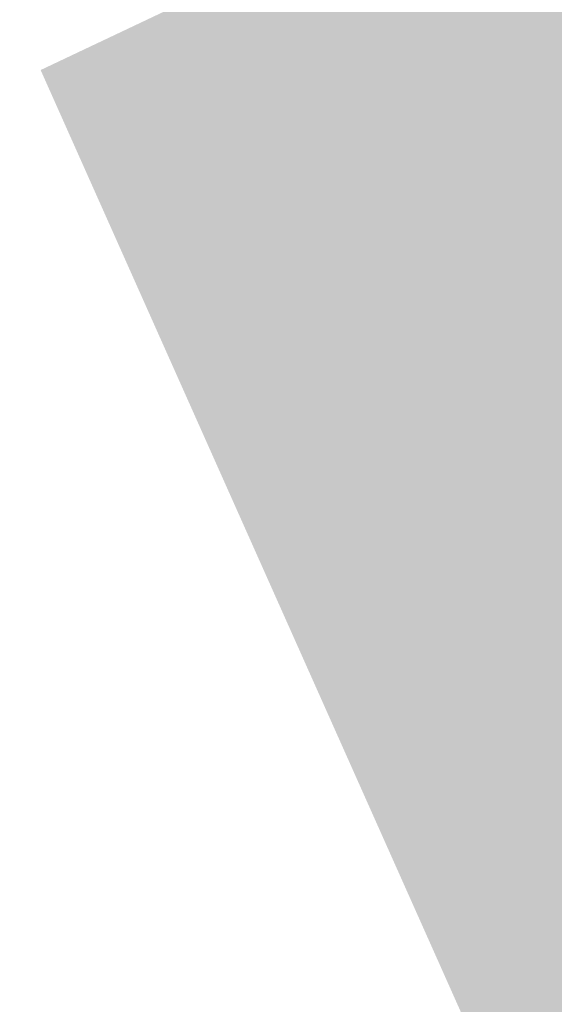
# Model space of a CAD drawing. Header units: millimetres. Extents: x 3267 to 3416, y 1494 to 1704.
# Tile 85 of 256: x 3308.92 to 3312.22, y 1634.65 to 1640.74. Entities that reach past the tile are written whole.
import ezdxf

# ---------------------------------------------------------------- set-up
doc = ezdxf.new("R2010")
doc.units = ezdxf.units.MM
doc.layers.get('0').update_dxf_attribs({"lineweight": 5})
doc.layers.add('1_trawa', color=94, linetype='Continuous', lineweight=13)
picture_1 = doc.add_image_def('image1.jpg', size_in_pixel=(9921, 7015))

msp = doc.modelspace()

# ---------------------------------------------------------------- hatches: boundary and pattern name
at = {"layer": '1_trawa'}
h = msp.add_hatch(dxfattribs=at)
h.set_pattern_fill('GRASS', color=256, scale=0.02)
h.paths.add_polyline_path([(3334.497, 1628.9652), (3339.0975, 1619.4213), (3348.9953, 1624.3562), (3346.994, 1628.7124), (3349.3865, 1629.9737), (3347.1512, 1634.4877)])
h.paths.add_polyline_path([(3321.0102, 1612.4815), (3332.9325, 1618.2285), (3329.2955, 1625.7736), (3317.3732, 1620.0266)])
h.paths.add_polyline_path([(3364.3966, 1640.3923), (3362.9801, 1643.7026), (3354.9045, 1640.1453), (3358.8282, 1631.2377), (3364.4592, 1633.7181), (3363.2067, 1636.6064), (3362.064, 1639.3526)])
h.paths.add_polyline_path([(3329.5269, 1638.0159), (3330.259, 1638.3334), (3326.1318, 1647.8675), (3310.174, 1640.9595), (3309.0511, 1640.4276), (3314.9073, 1627.2944), (3331.8101, 1634.8316), (3331.4478, 1635.579), (3330.2543, 1638.3314), (3329.5269, 1638.0159), (3330.7204, 1635.2636), (3323.8395, 1632.2798), (3322.6459, 1635.0686)])
h.paths.add_polyline_path([(3333.9168, 1643.3717), (3332.2997, 1647.1008), (3342.8733, 1651.6858), (3346.6663, 1648.736), (3348.1226, 1645.1719), (3343.0771, 1642.984), (3341.0397, 1642.0803), (3340.2172, 1643.9238), (3338.841, 1643.327), (3338.0453, 1645.162)])

# ---------------------------------------------------------------- pictures from other files: only their frames are drawn
image = msp.add_image(picture_1, insert=(3267.0464, 1704.245), size_in_units=(210.4454, 148.803), rotation=-90, dxfattribs=dict(fade=42))
image.dxf.flags = 7

doc.saveas('drawing.dxf')
